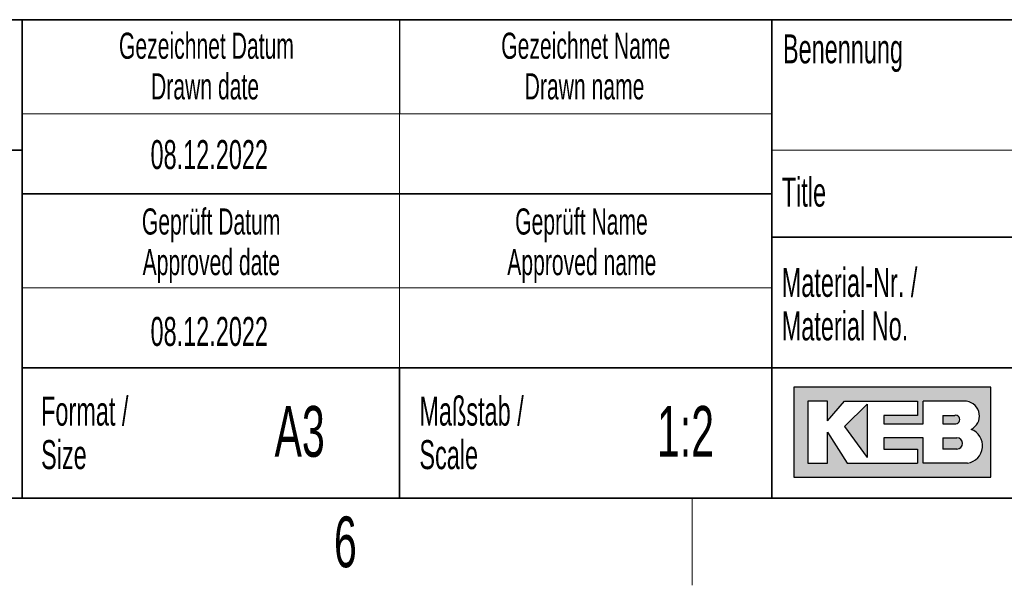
# Model space of a CAD drawing. Header units: millimetres. Extents: x 5 to 418, y 2 to 292.
# Tile 18 of 41: x 266 to 334, y 6 to 45. Entities that reach past the tile are written whole.
import ezdxf

# ---------------------------------------------------------------- set-up
doc = ezdxf.new("R2010")
doc.units = ezdxf.units.MM
doc.layers.add('SLD-0', color=7, linetype='Continuous')
doc.styles.add('SLDTEXTSTYLE0', font='TXT', dxfattribs={"width": 0.605})

msp = doc.modelspace()

# ---------------------------------------------------------------- hatches: boundary and pattern name
at = {"linetype": 'Continuous'}
h = msp.add_hatch(color=7, dxfattribs=at)
h.paths.add_polyline_path([(319.519086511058, 13.45626988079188), (333.083981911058, 13.45626988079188), (333.083981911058, 19.65736492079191), (319.519086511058, 19.65736492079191)], flags=0)
edge = h.paths.add_edge_path(flags=0)
edge.add_arc((331.3188604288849, 15.61738520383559), 1.20464082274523, -81.72003226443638, 70.1709600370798, ccw=False)
edge.add_line((331.4923410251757, 14.42530131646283), (331.480008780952, 14.42519098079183))
edge.add_line((331.480008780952, 14.42519098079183), (328.4331606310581, 14.42519098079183))
edge.add_line((328.4331606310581, 14.42519098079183), (328.4331606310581, 16.16924896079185))
edge.add_line((328.4331606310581, 16.16924896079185), (325.7201815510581, 16.16924896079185))
edge.add_line((325.7201815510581, 16.16924896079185), (325.7201815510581, 15.39411208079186))
edge.add_line((325.7201815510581, 15.39411208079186), (328.0455921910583, 15.39411208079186))
edge.add_line((328.0455921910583, 15.39411208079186), (328.0455921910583, 14.42519098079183))
edge.add_line((328.0455921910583, 14.42519098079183), (323.2009866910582, 14.42519098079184))
edge.add_line((323.2009866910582, 14.42519098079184), (321.8444971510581, 16.55681740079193))
edge.add_line((321.8444971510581, 16.55681740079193), (321.8444971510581, 14.42519098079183))
edge.add_line((321.8444971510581, 14.42519098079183), (320.4880076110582, 14.42519098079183))
edge.add_line((320.4880076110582, 14.42519098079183), (320.4880076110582, 18.68844382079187))
edge.add_line((320.4880076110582, 18.68844382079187), (321.8444971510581, 18.68844382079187))
edge.add_line((321.8444971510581, 18.68844382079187), (321.8444971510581, 17.33195428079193))
edge.add_line((321.8444971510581, 17.33195428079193), (323.0072024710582, 18.68844382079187))
edge.add_line((323.0072024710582, 18.68844382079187), (328.0455921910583, 18.68844382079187))
edge.add_line((328.0455921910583, 18.68844382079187), (328.0455921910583, 17.71952272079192))
edge.add_line((328.0455921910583, 17.71952272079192), (325.7201815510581, 17.71952272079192))
edge.add_line((325.7201815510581, 17.71952272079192), (325.7201815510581, 17.13817006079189))
edge.add_line((325.7201815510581, 17.13817006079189), (328.4331606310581, 17.13817006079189))
edge.add_line((328.4331606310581, 17.13817006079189), (328.4331606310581, 18.68844382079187))
edge.add_line((328.4331606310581, 18.68844382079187), (331.4242487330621, 18.68844382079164))
edge.add_line((331.4242487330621, 18.68844382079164), (331.4256482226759, 18.68844382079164))
edge.add_line((331.4256482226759, 18.68844382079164), (331.4259454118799, 18.68845828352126))
edge.add_arc((331.2860949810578, 17.67430640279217), 1.023749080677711, -64.45894120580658, 82.14849338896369, ccw=False)
msp.add_hatch(color=7, dxfattribs=at).paths.add_polyline_path([(324.5574762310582, 14.81275942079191), (324.557476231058, 18.49465960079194), (323.0072024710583, 16.94438584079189)], flags=0)
h = msp.add_hatch(color=7, dxfattribs=at)
edge = h.paths.add_edge_path(flags=0)
edge.add_line((329.7896501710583, 17.13817006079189), (330.6013652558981, 17.13817006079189))
edge.add_arc((330.6568434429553, 17.42884639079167), 0.2959232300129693, 259.1945394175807, 460.8054605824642)
edge.add_line((330.6013652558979, 17.71952272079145), (329.7896501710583, 17.71952272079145))
edge.add_line((329.7896501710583, 17.71952272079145), (329.7896501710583, 17.13817006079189))
h = msp.add_hatch(color=7, dxfattribs=at)
edge = h.paths.add_edge_path(flags=0)
edge.add_line((329.7896501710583, 15.39411208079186), (330.7588584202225, 15.39411208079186))
edge.add_arc((330.7588584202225, 15.78168052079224), 0.3875684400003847, 270.0000000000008, 450.0000000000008)
edge.add_line((330.7588584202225, 16.16924896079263), (330.7386620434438, 16.16924896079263))
edge.add_line((330.7386620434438, 16.16924896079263), (329.7896501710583, 16.16924896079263))
edge.add_line((329.7896501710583, 16.16924896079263), (329.7896501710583, 15.39411208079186))

# ---------------------------------------------------------------- linework, layer by layer
at = {"layer": 'SLD-0', "lineweight": 35}
for p, q in [((225.616731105, 45), (266.3304509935, 45)), ((266.3304509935, 12), (266.3304509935, 45)), ((266.3304509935, 45), (266.3304509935, 12)), ((318, 45), (266.3304509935, 45)), ((318, 45), (318, 12)), ((318, 45), (318, 40.1053465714)), ((318, 45), (408, 45)), ((318, 45), (318, 12)), ((225.616731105, 36), (266.3304509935, 36)), ((266.3304509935, 33), (318, 33)), ((408, 30), (318, 30)), ((266.3304509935, 21), (318, 21)), ((292.3304509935, 21), (292.3304509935, 12)), ((318, 21), (390, 21)), ((26, 12), (408, 12)), ((225.616731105, 12), (266.3304509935, 12)), ((266.3304509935, 12), (318, 12))]:
    msp.add_line(p, q, dxfattribs=at)
at = {"layer": 'SLD-0'}
for p, q in [((292.3304509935, 45), (292.3304509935, 38.5)), ((331.4242487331, 18.6884438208), (331.4256482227, 18.6884438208)), ((331.4256482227, 18.6884438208), (331.4259454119, 18.6884582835)), ((331.480008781, 14.4251909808), (331.4923410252, 14.4253013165))]:
    msp.add_line(p, q, dxfattribs=at)
at = {"layer": 'SLD-0', "lineweight": 18}
for p, q in [((266.3304509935, 38.5), (318, 38.5)), ((292.3304509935, 38.5), (292.3304509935, 33)), ((292.3304509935, 33), (292.3304509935, 26.5)), ((266.3304509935, 26.5), (318, 26.5)), ((292.3304509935, 26.5), (292.3304509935, 21)), ((312.5, 6), (312.5, 12))]:
    msp.add_line(p, q, dxfattribs=at)
at = {"layer": 'SLD-0', "color": 7, "linetype": 'Continuous', "lineweight": 18}
msp.add_line((318, 36), (408, 36), dxfattribs=at)
at = {"layer": 'SLD-0', "linetype": 'Continuous'}
for p, q in [((333.0839819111, 19.6573649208), (319.5190865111, 19.6573649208)), ((319.5190865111, 19.6573649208), (319.5190865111, 13.4562698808)), ((333.0839819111, 13.4562698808), (333.0839819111, 19.6573649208)), ((321.8444971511, 18.6884438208), (320.4880076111, 18.6884438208)), ((320.4880076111, 18.6884438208), (320.4880076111, 14.4251909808)), ((321.8444971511, 17.3319542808), (323.0072024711, 18.6884438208)), ((321.8444971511, 17.3319542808), (321.8444971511, 18.6884438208)), ((323.0072024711, 18.6884438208), (328.0455921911, 18.6884438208)), ((324.5574762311, 18.4946596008), (323.0072024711, 16.9443858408)), ((324.5574762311, 18.4946596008), (324.5574762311, 14.8127594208)), ((328.0455921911, 18.6884438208), (328.0455921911, 17.7195227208)), ((331.4242487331, 18.6884438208), (328.4331606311, 18.6884438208)), ((328.4331606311, 17.1381700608), (328.4331606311, 18.6884438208)), ((331.4242487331, 18.6884438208), (331.4256482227, 18.6884438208)), ((331.4256482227, 18.6884438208), (331.4259454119, 18.6884582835)), ((325.7201815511, 17.7195227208), (325.7201815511, 17.1381700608)), ((328.0455921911, 17.7195227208), (325.7201815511, 17.7195227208)), ((329.7896501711, 17.7195227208), (330.6013652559, 17.7195227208)), ((329.7896501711, 17.7195227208), (329.7896501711, 17.1381700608)), ((325.7201815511, 17.1381700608), (328.4331606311, 17.1381700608)), ((329.7896501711, 17.1381700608), (330.6013652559, 17.1381700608)), ((321.8444971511, 14.4251909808), (321.8444971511, 16.5568174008)), ((321.8444971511, 16.5568174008), (323.2009866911, 14.4251909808)), ((323.0072024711, 16.9443858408), (324.5574762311, 14.8127594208)), ((325.7201815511, 16.1692489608), (325.7201815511, 15.3941120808)), ((328.4331606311, 16.1692489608), (325.7201815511, 16.1692489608)), ((328.4331606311, 14.4251909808), (328.4331606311, 16.1692489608)), ((329.7896501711, 16.1692489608), (330.7588584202, 16.1692489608)), ((329.7896501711, 16.1692489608), (329.7896501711, 15.3941120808)), ((330.7386620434, 16.1692489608), (330.7588584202, 16.1692489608)), ((325.7201815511, 15.3941120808), (328.0455921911, 15.3941120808)), ((328.0455921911, 15.3941120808), (328.0455921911, 14.4251909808)), ((330.7588584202, 15.3941120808), (329.7896501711, 15.3941120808)), ((320.4880076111, 14.4251909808), (321.8444971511, 14.4251909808)), ((323.2009866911, 14.4251909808), (328.0455921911, 14.4251909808)), ((331.480008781, 14.4251909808), (328.4331606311, 14.4251909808)), ((331.480008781, 14.4251909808), (331.4923410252, 14.4253013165)), ((319.5190865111, 13.4562698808), (333.0839819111, 13.4562698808))]:
    msp.add_line(p, q, dxfattribs=at)
at = {"layer": 'SLD-0', "color": 7, "linetype": 'Continuous', "lineweight": 35}
msp.add_line((408, 12), (318, 12), dxfattribs=at)
at = {"layer": 'SLD-0', "linetype": 'Continuous'}
for centre, radius, start, end in [((331.2860949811, 17.6743064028), 1.023749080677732, 295.5410587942, 82.148493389), ((330.656843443, 17.4288463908), 0.2959232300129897, 259.1945394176, 100.8054605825), ((331.3188604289, 15.6173852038), 1.204640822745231, 278.2799677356, 70.1709600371), ((330.7588584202, 15.7816805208), 0.3875684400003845, 270, 90)]:
    msp.add_arc(centre, radius, start, end, dxfattribs=at)

# ---------------------------------------------------------------- texts
at = {"layer": 'SLD-0', "style": 'SLDTEXTSTYLE0'}
for s, insert, char_height, attachment_point in [('Gezeichnet Datum', (279.0254468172, 44.103942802), 1.8, 2), ('Gezeichnet Name', (305.1708434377, 44.1039425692), 1.8, 2), ('Benennung', (318.7636716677, 43.9908879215), 2, 1), ('Drawn date', (278.9302899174, 41.3039429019), 1.8, 2), ('Drawn name', (305.0870934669, 41.303942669), 1.8, 2), ('08.12.2022', (279.2203041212, 36.6989570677), 2, 2), ('Title', (318.6797653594, 34.1107265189), 2, 1), ('Geprüft Datum', (279.349366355, 31.9851255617), 1.8, 2), ('Geprüft Name', (304.8761939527, 31.9851255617), 1.8, 2), ('Approved date', (279.3620221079, 29.1851256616), 1.8, 2), ('Approved name', (304.900256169, 29.1851256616), 1.8, 2), ('Material-Nr. /', (318.6797653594, 27.8878268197), 2, 1), ('08.12.2022', (279.2203041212, 24.5048723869), 2, 2), ('Material No.', (318.6797653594, 24.8878267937), 2, 1), ('Format /', (267.6250939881, 19.0115942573), 2, 1), ('Maßstab /', (293.7028556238, 19.0115944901), 2, 1), ('A3', (285.4514616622, 18.3608999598), 3.5, 2), ('1:2', (312.0463964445, 18.3609001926), 3.5, 2), ('Size', (267.6250939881, 16.0115942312), 2, 1), ('Scale', (293.7028556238, 16.011594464), 2, 1), ('6', (288.6027123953, 10.7429955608), 3.5, 2)]:
    msp.add_mtext(s, dxfattribs=dict(at, insert=insert, char_height=char_height, attachment_point=attachment_point))

doc.saveas('drawing.dxf')
